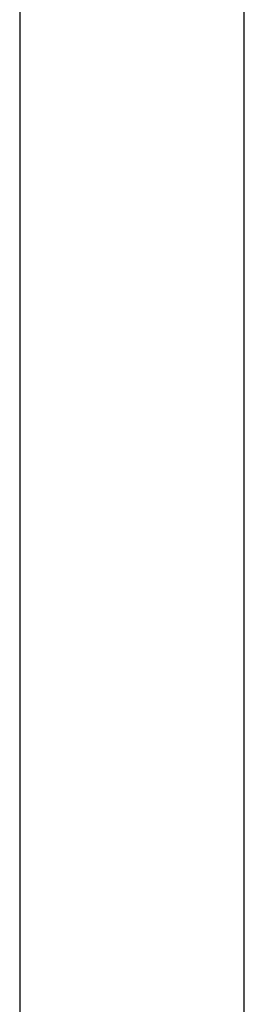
# Model space of a CAD drawing. Header units: metres. Extents: x 391.1 to 430.4, y 12.7 to 28.4.
# Tile 94 of 165: x 405.766 to 405.866, y 26.713 to 27.152. Entities that reach past the tile are written whole.
import ezdxf

# ---------------------------------------------------------------- set-up
doc = ezdxf.new("R2010")
doc.units = ezdxf.units.M
doc.layers.add('A-WALL-____-MCUT', color=7, linetype='Continuous', lineweight=25)
doc.layers.add('A-WALL-____-OTLN', color=7, linetype='Continuous', lineweight=25)

# ---------------------------------------------------------------- blocks, each defined once
blk = doc.blocks.new('Family - Envans PB-155481-02_TEL_P0')
at = {"layer": 'A-WALL-____-MCUT', "color": 253, "true_color": 0xaaaaaa}
for p, q in [((2.02, 0.1), (0, 0.1)), ((0, 0), (2.02, 0))]:
    blk.add_line(p, q, dxfattribs=at)
at = {"layer": 'A-WALL-____-OTLN', "color": 253, "true_color": 0xaaaaaa}
for p, q in [((2.02, 0.1), (0, 0.1)), ((0, 0), (2.02, 0))]:
    blk.add_line(p, q, dxfattribs=at)
at = {"layer": 'A-WALL-____-OTLN', "color": 253, "lineweight": 18, "true_color": 0xaaaaaa}
blk.add_line((0, 0), (2.02, 0), dxfattribs=at)
blk = doc.blocks.new('LONDR55-XX_ZZ-ARQ-CAA-M3D-Londres55_ifc-1-02_TEL_P0')
at = {"layer": 'A-WALL-____-OTLN', "color": 253, "lineweight": 18, "true_color": 0xaaaaaa, "rotation": 90}
blk.add_blockref('Family - Envans PB-155481-02_TEL_P0', (405.86645, 26.05078), dxfattribs=at)

msp = doc.modelspace()

# ---------------------------------------------------------------- block references
at = {"lineweight": 5}
msp.add_blockref('LONDR55-XX_ZZ-ARQ-CAA-M3D-Londres55_ifc-1-02_TEL_P0', (0, 0), dxfattribs=at)

doc.saveas('drawing.dxf')
